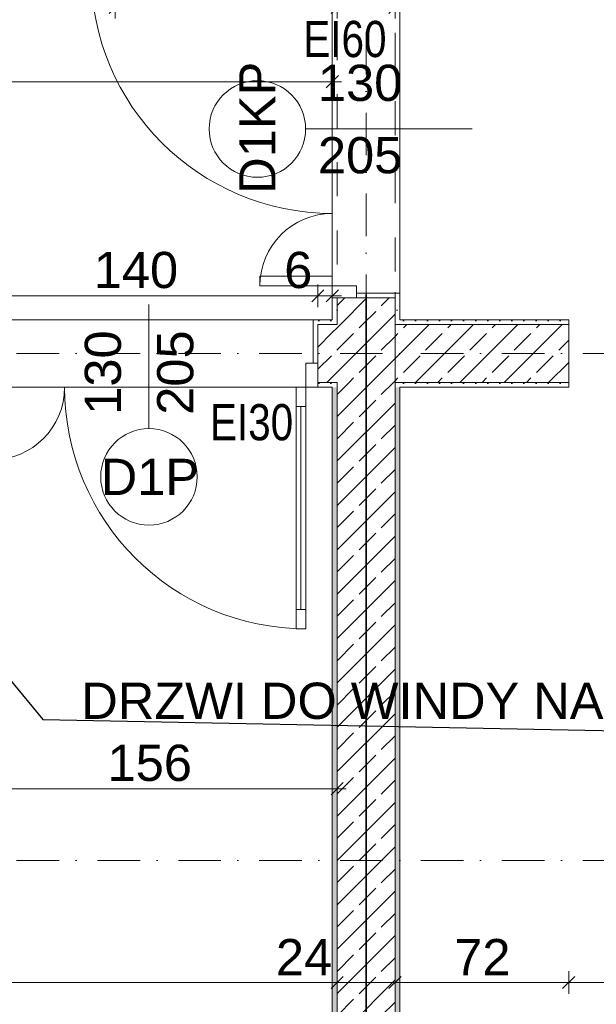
# Model space of a CAD drawing. Header units: millimetres. Extents: x -126271 to -91276, y -179170 to 5194.
# Tile 22 of 34: x -107166 to -104775, y -100562 to -96484. Entities that reach past the tile are written whole.
import ezdxf
from ezdxf.enums import TextEntityAlignment as Align

# ---------------------------------------------------------------- set-up
doc = ezdxf.new("R2010")
doc.units = ezdxf.units.MM
doc.header["$MEASUREMENT"] = 0
doc.linetypes.add('Kropki i Kreski', pattern=[335.138881, 176.388884, -88.194442, 0, -70.555556])
doc.linetypes.add('Przerywana', pattern=[282.222223, 141.111112, -141.111112])
for name, color, linetype, lineweight in [('Nowe_0_Nr_pióra__21', 7, 'Continuous', 20), ('Nowe_Drzwi Archicad_Nr_pióra__3', 7, 'Continuous', 13), ('Nowe_Konstrukcja - Ściany zew_Nr_pióra__21', 7, 'Continuous', 20), ('Nowe_Konstrukcja - Ściany zew_Nr_pióra__3', 7, 'Continuous', 13), ('Nowe_Osie_Nr_pióra__4', 8, 'Continuous', 13), ('Nowe_Tabelka_Nr_pióra__20', 1, 'Continuous', 30), ('Nowe_Wymiarowanie - Ogólne_Nr_pióra__42', 8, 'Continuous', 25), ('Nowe_Znaczniki drzwi Archicada_Nr_pióra__2', 8, 'Continuous', 15), ('Nowe_Znaczniki drzwi Archicada_Nr_pióra__7', 7, 'Continuous', 35)]:
    doc.layers.add(name, color=color, linetype=linetype, lineweight=lineweight)
for name, color, linetype, lineweight, true_color in [('Nowe_0_Nr_pióra__8', 7, 'Continuous', 35, 0xa80f02), ('Nowe_Elementy Modelu - Strefy_Nr_pióra__121', 7, 'Continuous', 0, 0xd5e3e3), ('Nowe_Konstrukcja - Ściany zew_Nr_pióra__23', 7, 'Continuous', 13, 0x858585), ('Nowe_Opisy - Etykiety_Nr_pióra__81', 7, 'Continuous', 13, 0x6a6a6a), ('Nowe_Wymiarowanie - Ogólne_Nr_pióra__81', 7, 'Continuous', 13, 0x6a6a6a), ('Nowe_Znaczniki drzwi Archicada_Nr_pióra__81', 7, 'Continuous', 13, 0x6a6a6a)]:
    doc.layers.add(name, color=color, linetype=linetype, lineweight=lineweight, true_color=true_color)
for name, color, linetype in [('Nowe_Konstrukcja - Ściany zew', 7, 'Continuous'), ('Nowe_Osie', 7, 'Continuous'), ('Nowe_Wymiarowanie - Ogólne', 7, 'Continuous'), ('Nowe_Znaczniki drzwi Archicada', 7, 'Continuous')]:
    doc.layers.add(name, color=color, linetype=linetype)
doc.styles.add('STYL_AUTOMATYCZNY_1', font='arial.ttf')
doc.styles.add('STYL_AUTOMATYCZNY_3', font='arial.ttf', dxfattribs={"width": 0.8})
doc.linetypes.add('REI 120', pattern='A,0,[1,PB-ARCH-001 RZUT PIWNIC_-1.Kondygnacja (1)1.Shx,S=9.126984,R=0,X=0,Y=-0.006213],-1150,0', length=1150)
doc.dimstyles.new('STYL_AUTOMATYCZNY__1', dxfattribs={"dimtxt": 150, "dimasz": 47.5, "dimexe": 0.18, "dimexo": 0.0625, "dimgap": 0, "dimtad": 1, "dimtih": 1, "dimtoh": 1, "dimdec": 0, "dimlfac": 0.1, "dimzin": 0, "dimdsep": 46, "dimtxsty": 'STYL_AUTOMATYCZNY_1', "dimblk": 'ARROWHEAD_6', "dimblk1": 'ARROWHEAD_6', "dimblk2": 'ARROWHEAD_6', "dimcen": 0.09, "dimse1": 1, "dimse2": 1, "dimclrd": 256, "dimclre": 256, "dimclrt": 8, "dimazin": 0, "dimtfac": 1, "dimtdec": 4, "dimtmove": 0, "dimatfit": 3, "dimfxl": 0, "dimtolj": 1, "dimtzin": 0, "dimarcsym": 0})
doc.dimstyles.new('STYL_AUTOMATYCZNY__4', dxfattribs={"dimtxt": 0.18, "dimasz": 182.4, "dimexe": 0.18, "dimexo": 0.0625, "dimgap": 0, "dimtad": 0, "dimtih": 1, "dimtoh": 1, "dimdec": 4, "dimzin": 0, "dimdsep": 46, "dimcen": 0.09, "dimadec": 0, "dimazin": 0, "dimtfac": 1, "dimtdec": 4, "dimtmove": 0, "dimatfit": 3, "dimldrblk": 'ARROWHEAD_5', "dimfxl": 0, "dimtolj": 1, "dimtzin": 0, "dimarcsym": 0})
pattern_1 = [(0, (0, 0), (0, 86.60254), [0, -50]), (0, (25, 43.3), (0, 86.60254), [0, -50])]
pattern_2 = [(45, (0, 0), (-91.92388, 91.92388), []), (45, (-45.96, 45.96), (-91.92388, 91.92388), [97.5, -32.5])]

# ---------------------------------------------------------------- blocks, each defined once
blk = doc.blocks.new('Drzwi podwójne_ asymetryczne 27')
at = {"layer": 'Nowe_Drzwi Archicad_Nr_pióra__3', "color": 7, "linetype": 'Continuous', "lineweight": 13}
for p, q in [((610, 0), (610, 999.9)), ((610, 999.9), (650, 999.9)), ((650, 999.9), (650, 0)), ((-650, 300.1), (-650, 0)), ((-610, 300.1), (-650, 300.1)), ((-610, 0), (-610, 300.1)), ((-650, 0), (-700, 0)), ((-700, 0), (-700, -100)), ((-700, 0), (-700, -20)), ((-700, 0), (-700, -20)), ((-650, -100), (-650, 0)), ((-650, 0), (-610, 0)), ((650, 0), (610, 0)), ((700, 0), (650, 0)), ((650, 0), (650, -100)), ((700, -100), (700, 0)), ((700, 0), (700, -20)), ((700, 0), (700, -20)), ((-700, -20), (-700, -100)), ((-700, -20), (-700, -100)), ((700, -20), (700, -100)), ((700, -20), (700, -100)), ((-700, -100), (-650, -100)), ((-680, -100), (-680, -280)), ((650, -100), (700, -100)), ((680, -100), (680, -280)), ((-700, -280), (-680, -280)), ((700, -280), (680, -280))]:
    blk.add_line(p, q, dxfattribs=at)
for centre, radius, start, end in [((650, 0), 999.9, 90, 180), ((-650, 0), 300.1, 0, 90)]:
    blk.add_arc(centre, radius, start, end, dxfattribs=at)
blk = doc.blocks.new('Znacznik D 27_6')
at = {"layer": 'Nowe_Znaczniki drzwi Archicada_Nr_pióra__2', "color": 8, "linetype": 'Continuous', "lineweight": 15, "flags": 128}
blk.add_lwpolyline([(-200, -590.7, 1), (200, -590.7, 1)], format="xyb", close=True, dxfattribs=at)
at = {"layer": 'Nowe_Znaczniki drzwi Archicada_Nr_pióra__81', "color": 251, "linetype": 'Continuous', "lineweight": 13, "true_color": 0x6a6a6a}
blk.add_line((0, -390.7), (0, 300), dxfattribs=at)
at = {"layer": 'Nowe_Znaczniki drzwi Archicada_Nr_pióra__7', "color": 7, "lineweight": 35, "char_height": 150, "attachment_point": 7, "style": 'STYL_AUTOMATYCZNY_1'}
for s, insert, rotation in [('\\A1;{\\pql;\\pt0;\\fArial|b0|i0|c238|p0;\\W1.000000;130\\fArial|b0|i0|c238|p0;\\W1.000000;\\A1{\\H.66x;\\S^  ;}\\fArial|b0|i0|c238|p0;\\W1.000000;\\fArial|b0|i0|c238|p0;\\W1.000000;}', (-72.4, -339.5), 90), ('\\A1;{\\pql;\\pt0;\\fArial|b0|i0|c238|p0;\\W1.000000;205\\fArial|b0|i0|c238|p0;\\W1.000000;\\A1{\\H.66x;\\S^  ;}\\fArial|b0|i0|c238|p0;\\W1.000000;\\fArial|b0|i0|c238|p0;\\W1.000000;}', (227.5, -339.5), 90), ('\\A1;{\\pql;\\pt0;\\fArial|b0|i0|c238|p0;\\W1.000000;D1KP\\fArial|b0|i0|c238|p0;\\W1.000000;\\fArial|b0|i0|c238|p0;\\W1.000000;\\fArial|b0|i0|c238|p0;\\W1.000000;}', (268.7, -515.7), 180)]:
    blk.add_mtext(s, dxfattribs=dict(at, insert=insert, rotation=rotation))
blk = doc.blocks.new('Ściana_9_1', base_point=(-105729.5, -96011.1))
at = {"layer": 'Nowe_Konstrukcja - Ściany zew_Nr_pióra__23', "linetype": 'Continuous', "lineweight": 13, "true_color": 0x858585}
h = blk.add_hatch(dxfattribs=at)
h.set_pattern_fill('Tynk_0001', color=252, style=0, pattern_type=2)
h.set_pattern_definition(pattern_1)
h.paths.add_polyline_path([(-105869.5, -97726.6), (-105849.5, -97726.6), (-105849.5, -97636.6), (-105869.5, -97636.6)])
h = blk.add_hatch(dxfattribs=at)
h.set_pattern_fill('Beton_zbrojony_0001', color=252, style=0, pattern_type=2)
h.set_pattern_definition(pattern_2)
h.paths.add_polyline_path([(-105849.5, -97746.6), (-105609.5, -97746.6), (-105609.5, -97636.6), (-105769.5, -97636.6), (-105849.5, -97636.6)])
h = blk.add_hatch(dxfattribs=at)
h.set_pattern_fill('Tynk_0001', color=252, style=0, pattern_type=2)
h.set_pattern_definition(pattern_1)
h.paths.add_polyline_path([(-105589.5, -97636.6), (-105589.5, -97616.6), (-105769.5, -97616.6), (-105769.5, -97636.6), (-105609.5, -97636.6)])
h = blk.add_hatch(dxfattribs=at)
h.set_pattern_fill('Tynk_0001', color=252, style=0, pattern_type=2)
h.set_pattern_definition(pattern_1)
h.paths.add_polyline_path([(-105609.5, -97726.6), (-105589.5, -97726.6), (-105589.5, -97636.6), (-105609.5, -97636.6)])
h = blk.add_hatch(dxfattribs=at)
h.set_pattern_fill('Tynk_0001', color=252, style=0, pattern_type=2)
h.set_pattern_definition(pattern_1)
h.paths.add_polyline_path([(-105849.5, -97746.6), (-105849.5, -97726.6), (-105869.5, -97726.6), (-105869.5, -97746.6)])
h = blk.add_hatch(dxfattribs=at)
h.set_pattern_fill('Beton_zbrojony_0001', color=252, style=0, pattern_type=2)
h.set_pattern_definition(pattern_2)
h.paths.add_polyline_path([(-105609.5, -97986.6), (-105609.5, -97746.6), (-105849.5, -97746.6), (-105849.5, -97986.6)])
h = blk.add_hatch(dxfattribs=at)
h.set_pattern_fill('Tynk_0001', color=252, style=0, pattern_type=2)
h.set_pattern_definition(pattern_1)
h.paths.add_polyline_path([(-105589.5, -97746.6), (-105589.5, -97726.6), (-105609.5, -97726.6), (-105609.5, -97746.6)])
h = blk.add_hatch(dxfattribs=at)
h.set_pattern_fill('Tynk_0001', color=252, style=0, pattern_type=2)
h.set_pattern_definition(pattern_1)
h.paths.add_polyline_path([(-105849.5, -98006.6), (-105849.5, -97986.6), (-105869.5, -97986.6), (-105869.5, -98006.6)])
h = blk.add_hatch(dxfattribs=at)
h.set_pattern_fill('Tynk_0001', color=252, style=0, pattern_type=2)
h.set_pattern_definition(pattern_1)
h.paths.add_polyline_path([(-105869.5, -98006.6), (-105869.5, -102826.6), (-105849.5, -102826.6), (-105849.5, -98006.6)])
h = blk.add_hatch(dxfattribs=at)
h.set_pattern_fill('Beton_zbrojony_0001', color=252, style=0, pattern_type=2)
h.set_pattern_definition(pattern_2)
h.paths.add_polyline_path([(-105849.5, -97986.6), (-105849.5, -102826.6), (-105609.5, -102826.6), (-105609.5, -97986.6)])
h = blk.add_hatch(dxfattribs=at)
h.set_pattern_fill('Tynk_0001', color=252, style=0, pattern_type=2)
h.set_pattern_definition(pattern_1)
h.paths.add_polyline_path([(-105589.5, -98006.6), (-105589.5, -97986.6), (-105609.5, -97986.6), (-105609.5, -98006.6)])
h = blk.add_hatch(dxfattribs=at)
h.set_pattern_fill('Tynk_0001', color=252, style=0, pattern_type=2)
h.set_pattern_definition(pattern_1)
h.paths.add_polyline_path([(-105609.5, -98006.6), (-105609.5, -102826.6), (-105589.5, -102826.6), (-105589.5, -98006.6)])
at = {"layer": 'Nowe_Konstrukcja - Ściany zew_Nr_pióra__21', "color": 7, "linetype": 'Continuous', "lineweight": 20}
for p, q in [((-105869.5, -97636.6), (-105849.5, -97636.6)), ((-105849.5, -97636.6), (-105769.5, -97636.6)), ((-105769.5, -97616.6), (-105589.5, -97616.6)), ((-105769.5, -97636.6), (-105769.5, -97616.6)), ((-105589.5, -97636.6), (-105589.5, -97616.6))]:
    blk.add_line(p, q, dxfattribs=at)
at = {"layer": 'Nowe_Konstrukcja - Ściany zew_Nr_pióra__21', "color": 7, "linetype": 'Continuous', "lineweight": 20, "flags": 128}
for points in [[(-105869.5, -97636.6), (-105869.5, -97726.6)], [(-105589.5, -97726.6), (-105589.5, -97636.6)], [(-105869.5, -98006.6), (-105869.5, -102826.6)], [(-105589.5, -102826.6), (-105589.5, -98006.6)]]:
    blk.add_lwpolyline(points, dxfattribs=at)
at = {"layer": 'Nowe_Konstrukcja - Ściany zew_Nr_pióra__3', "color": 7, "linetype": 'Continuous', "lineweight": 13}
for p, q in [((-105849.5, -97636.6), (-105849.5, -97746.6)), ((-105609.5, -97636.6), (-105769.5, -97636.6)), ((-105609.5, -97746.6), (-105609.5, -97636.6)), ((-105849.5, -97746.6), (-105869.5, -97746.6)), ((-105589.5, -97746.6), (-105609.5, -97746.6)), ((-105609.5, -97986.6), (-105609.5, -97746.6)), ((-105869.5, -97986.6), (-105849.5, -97986.6)), ((-105849.5, -97986.6), (-105849.5, -102826.6)), ((-105609.5, -97986.6), (-105589.5, -97986.6)), ((-105609.5, -102826.6), (-105609.5, -97986.6))]:
    blk.add_line(p, q, dxfattribs=at)
at = {"layer": 'Nowe_Drzwi Archicad_Nr_pióra__3', "color": 7, "linetype": 'Continuous', "lineweight": 13, "zscale": 1000, "rotation": 90}
blk.add_blockref('Drzwi podwójne_ asymetryczne 27', (-105869.5, -96936.6), dxfattribs=at)
at = {"layer": 'Nowe_Znaczniki drzwi Archicada', "color": 251, "lineweight": 13, "true_color": 0x6a6a6a, "rotation": 270}
blk.add_blockref('Znacznik D 27_6', (-105589.5, -96936.6), dxfattribs=at)
blk = doc.blocks.new('Drzwi podwójne_ asymetryczne 27_2')
at = {"layer": 'Nowe_Drzwi Archicad_Nr_pióra__3', "color": 7, "linetype": 'Continuous', "lineweight": 13}
for p, q in [((610, 919.9), (610, 999.9)), ((610, 999.9), (650, 999.9)), ((650, 999.9), (650, 919.9)), ((650, 919.9), (610, 919.9)), ((630, 919.9), (630, 80)), ((-650, 300.1), (-650, 200.1)), ((-610, 300.1), (-650, 300.1)), ((-610, 200.1), (-610, 300.1)), ((-650, 200.1), (-610, 200.1)), ((-630, 200.1), (-630, 100)), ((-610, 100), (-650, 100)), ((-650, 100), (-650, 0)), ((-610, 0), (-610, 100)), ((610, 0), (610, 80)), ((610, 80), (650, 80)), ((650, 80), (650, 0)), ((-650, 0), (-700, 0)), ((-700, 0), (-700, -100)), ((-700, 0), (-700, -20)), ((-700, 0), (-700, -20)), ((-650, -100), (-650, 0)), ((-650, 0), (-610, 0)), ((650, 0), (610, 0)), ((700, 0), (650, 0)), ((650, 0), (650, -100)), ((700, -100), (700, 0)), ((700, 0), (700, -20)), ((700, 0), (700, -20)), ((-700, -20), (-700, -100)), ((-700, -20), (-700, -100)), ((700, -20), (700, -100)), ((700, -20), (700, -100)), ((-700, -100), (-650, -100)), ((-680, -100), (-680, -280)), ((650, -100), (700, -100)), ((680, -100), (680, -280)), ((-700, -280), (-680, -280)), ((700, -280), (680, -280))]:
    blk.add_line(p, q, dxfattribs=at)
at = {"layer": 'Nowe_Drzwi Archicad_Nr_pióra__3', "color": 7, "linetype": 'Continuous', "lineweight": 13, "flags": 128}
for points in [[(630, 919.9), (630, 80), (610, 80), (610, 919.9)], [(650, 919.9), (650, 80), (630, 80), (630, 919.9)], [(-650, 200.1), (-650, 100), (-630, 100), (-630, 200.1)], [(-630, 200.1), (-630, 100), (-610, 100), (-610, 200.1)]]:
    blk.add_lwpolyline(points, close=True, dxfattribs=at)
at = {"layer": 'Nowe_Drzwi Archicad_Nr_pióra__3', "color": 7, "linetype": 'Continuous', "lineweight": 13}
for centre, radius, start, end in [((650, 0), 999.9, 90, 180), ((-650, 0), 300.1, 0, 90)]:
    blk.add_arc(centre, radius, start, end, dxfattribs=at)
blk = doc.blocks.new('Znacznik D 27_8')
at = {"layer": 'Nowe_Znaczniki drzwi Archicada_Nr_pióra__2', "color": 8, "linetype": 'Continuous', "lineweight": 15, "flags": 128}
blk.add_lwpolyline([(200, 371.1, 1), (-200, 371.1, 1)], format="xyb", close=True, dxfattribs=at)
at = {"layer": 'Nowe_Znaczniki drzwi Archicada_Nr_pióra__81', "color": 251, "linetype": 'Continuous', "lineweight": 13, "true_color": 0x6a6a6a}
blk.add_line((0, 171.1), (0, -343.6), dxfattribs=at)
at = {"layer": 'Nowe_Znaczniki drzwi Archicada_Nr_pióra__7', "color": 7, "lineweight": 35, "char_height": 150, "attachment_point": 7, "style": 'STYL_AUTOMATYCZNY_1'}
for s, insert, rotation in [('\\A1;{\\pql;\\pt0;\\fArial|b0|i0|c238|p0;\\W1.000000;D1P\\fArial|b0|i0|c238|p0;\\W1.000000;\\fArial|b0|i0|c238|p0;\\W1.000000;\\fArial|b0|i0|c238|p0;\\W1.000000;}', (200.1, 446.1), 180), ('\\A1;{\\pql;\\pt0;\\fArial|b0|i0|c238|p0;\\W1.000000;205\\fArial|b0|i0|c238|p0;\\W1.000000;\\A1{\\H.66x;\\S^  ;}\\fArial|b0|i0|c238|p0;\\W1.000000;\\fArial|b0|i0|c238|p0;\\W1.000000;}', (-227.5, 113.9), 270), ('\\A1;{\\pql;\\pt0;\\fArial|b0|i0|c238|p0;\\W1.000000;130\\fArial|b0|i0|c238|p0;\\W1.000000;\\A1{\\H.66x;\\S^  ;}\\fArial|b0|i0|c238|p0;\\W1.000000;\\fArial|b0|i0|c238|p0;\\W1.000000;}', (72.4, 113.9), 270)]:
    blk.add_mtext(s, dxfattribs=dict(at, insert=insert, rotation=rotation))
blk = doc.blocks.new('Ściana_22_1', base_point=(-105729.5, -97726.6))
at = {"layer": 'Nowe_Konstrukcja - Ściany zew_Nr_pióra__23', "linetype": 'Continuous', "lineweight": 13, "true_color": 0x858585}
h = blk.add_hatch(dxfattribs=at)
h.set_pattern_fill('Tynk_0001', color=252, style=0, pattern_type=2)
h.set_pattern_definition(pattern_1)
h.paths.add_polyline_path([(-105929.5, -97726.6), (-105949.5, -97726.6), (-105949.5, -97906.6), (-105929.5, -97906.6), (-105929.5, -97746.6)])
h = blk.add_hatch(dxfattribs=at)
h.set_pattern_fill('Tynk_0001', color=252, style=0, pattern_type=2)
h.set_pattern_definition(pattern_1)
h.paths.add_polyline_path([(-105869.5, -97726.6), (-105929.5, -97726.6), (-105929.5, -97746.6), (-105869.5, -97746.6)])
h = blk.add_hatch(dxfattribs=at)
h.set_pattern_fill('Beton_zbrojony_0001', color=252, style=0, pattern_type=2)
h.set_pattern_definition(pattern_2)
h.paths.add_polyline_path([(-105869.5, -97746.6), (-105929.5, -97746.6), (-105929.5, -97906.6), (-105929.5, -97986.6), (-105869.5, -97986.6)])
h = blk.add_hatch(dxfattribs=at)
h.set_pattern_fill('Beton_zbrojony_0001', color=252, style=0, pattern_type=2)
h.set_pattern_definition(pattern_2)
h.paths.add_polyline_path([(-105849.5, -97986.6), (-105849.5, -97746.6), (-105869.5, -97746.6), (-105869.5, -97986.6)])
h = blk.add_hatch(dxfattribs=at)
h.set_pattern_fill('Tynk_0001', color=252, style=0, pattern_type=2)
h.set_pattern_definition(pattern_1)
h.paths.add_polyline_path([(-105869.5, -97986.6), (-105929.5, -97986.6), (-105929.5, -98006.6), (-105869.5, -98006.6)])
at = {"layer": 'Nowe_Konstrukcja - Ściany zew_Nr_pióra__21', "color": 7, "linetype": 'Continuous', "lineweight": 20}
for p, q in [((-105949.5, -97906.6), (-105949.5, -97726.6)), ((-105929.5, -97726.6), (-105949.5, -97726.6)), ((-105929.5, -97906.6), (-105949.5, -97906.6)), ((-105929.5, -97986.6), (-105929.5, -97906.6)), ((-105929.5, -98006.6), (-105929.5, -97986.6))]:
    blk.add_line(p, q, dxfattribs=at)
at = {"layer": 'Nowe_Konstrukcja - Ściany zew_Nr_pióra__21', "color": 7, "linetype": 'Continuous', "lineweight": 20, "flags": 128}
for points in [[(-105869.5, -97726.6), (-105929.5, -97726.6)], [(-105929.5, -98006.6), (-105869.5, -98006.6)]]:
    blk.add_lwpolyline(points, dxfattribs=at)
at = {"layer": 'Nowe_Konstrukcja - Ściany zew_Nr_pióra__3', "color": 7, "linetype": 'Continuous', "lineweight": 13}
for p, q in [((-105869.5, -97746.6), (-105929.5, -97746.6)), ((-105929.5, -97746.6), (-105929.5, -97906.6)), ((-105849.5, -97746.6), (-105869.5, -97746.6)), ((-105929.5, -97986.6), (-105869.5, -97986.6)), ((-105869.5, -97986.6), (-105849.5, -97986.6))]:
    blk.add_line(p, q, dxfattribs=at)
at = {"layer": 'Nowe_Drzwi Archicad_Nr_pióra__3', "color": 7, "linetype": 'Continuous', "lineweight": 13, "xscale": -1, "zscale": 1000, "rotation": 180}
blk.add_blockref('Drzwi podwójne_ asymetryczne 27_2', (-106629.5, -98006.6), dxfattribs=at)
at = {"layer": 'Nowe_Znaczniki drzwi Archicada', "color": 251, "lineweight": 13, "true_color": 0x6a6a6a, "rotation": 180}
blk.add_blockref('Znacznik D 27_8', (-106629.5, -98006.6), dxfattribs=at)
blk = doc.blocks.new('Ściana_23_1', base_point=(-104889.5, -97726.6))
at = {"layer": 'Nowe_Konstrukcja - Ściany zew_Nr_pióra__23', "linetype": 'Continuous', "lineweight": 13, "true_color": 0x858585}
h = blk.add_hatch(dxfattribs=at)
h.set_pattern_fill('Beton_zbrojony_0001', color=252, style=0, pattern_type=2)
h.set_pattern_definition(pattern_2)
h.paths.add_polyline_path([(-105589.5, -97986.6), (-105589.5, -97746.6), (-105609.5, -97746.6), (-105609.5, -97986.6)])
h = blk.add_hatch(dxfattribs=at)
h.set_pattern_fill('Tynk_0001', color=252, style=0, pattern_type=2)
h.set_pattern_definition(pattern_1)
h.paths.add_polyline_path([(-104889.5, -97726.6), (-105589.5, -97726.6), (-105589.5, -97746.6), (-104889.5, -97746.6)])
h = blk.add_hatch(dxfattribs=at)
h.set_pattern_fill('Beton_zbrojony_0001', color=252, style=0, pattern_type=2)
h.set_pattern_definition(pattern_2)
h.paths.add_polyline_path([(-104889.5, -97746.6), (-105589.5, -97746.6), (-105589.5, -97986.6), (-104889.5, -97986.6)])
h = blk.add_hatch(dxfattribs=at)
h.set_pattern_fill('Tynk_0001', color=252, style=0, pattern_type=2)
h.set_pattern_definition(pattern_1)
h.paths.add_polyline_path([(-105589.5, -98006.6), (-104889.5, -98006.6), (-104889.5, -97986.6), (-105589.5, -97986.6)])
at = {"layer": 'Nowe_Konstrukcja - Ściany zew_Nr_pióra__21', "color": 7, "linetype": 'Continuous', "lineweight": 20, "flags": 128}
for points in [[(-104889.5, -97726.6), (-105589.5, -97726.6)], [(-104889.5, -97726.6), (-104889.5, -97746.6)], [(-104889.5, -97746.6), (-104889.5, -97986.6)], [(-105589.5, -98006.6), (-104889.5, -98006.6)], [(-104889.5, -97986.6), (-104889.5, -98006.6)]]:
    blk.add_lwpolyline(points, dxfattribs=at)
at = {"layer": 'Nowe_Konstrukcja - Ściany zew_Nr_pióra__3', "color": 7, "linetype": 'Continuous', "lineweight": 13}
for p, q in [((-105589.5, -97746.6), (-105609.5, -97746.6)), ((-104889.5, -97746.6), (-105589.5, -97746.6)), ((-105609.5, -97986.6), (-105589.5, -97986.6)), ((-105589.5, -97986.6), (-104889.5, -97986.6))]:
    blk.add_line(p, q, dxfattribs=at)
blk = doc.blocks.new('Standardowy znacznik osi_2')
at = {"layer": 'Nowe_Osie_Nr_pióra__4', "color": 8, "linetype": 'Kropki i Kreski', "lineweight": 13}
blk.add_line((1000, 0), (16473, 0), dxfattribs=at)
at = {"layer": 'Nowe_Osie_Nr_pióra__4', "color": 8, "lineweight": 13, "style": 'STYL_AUTOMATYCZNY_1'}
for tag, p in [('AC_MarkerText_1_0', (-67.9, -57.1)), ('AC_MarkerText_1_1', (17905.2, -57.1))]:
    blk.add_attdef(tag, text='', height=250, rotation=270, dxfattribs=at).set_placement(p, align=Align.TOP_CENTER)
blk = doc.blocks.new('Standardowy znacznik osi_5')
at = {"layer": 'Nowe_Osie_Nr_pióra__4', "color": 8, "linetype": 'Kropki i Kreski', "lineweight": 13}
blk.add_line((1000, 0), (32849.3, 0), dxfattribs=at)
at = {"layer": 'Nowe_Osie_Nr_pióra__4', "color": 8, "lineweight": 13, "style": 'STYL_AUTOMATYCZNY_1'}
for tag, p in [('AC_MarkerText_1_0', (-250, -239.3)), ('AC_MarkerText_1_1', (34099.3, -239.3))]:
    blk.add_attdef(tag, text='', height=250, rotation=180, dxfattribs=at).set_placement(p, align=Align.TOP_CENTER)
blk = doc.blocks.new('*D109')
at = {"layer": 'Nowe_Wymiarowanie - Ogólne_Nr_pióra__81', "color": 251, "linetype": 'Continuous', "lineweight": 13, "true_color": 0x6a6a6a}
for p, q in [((-105634.5, -92425.5), (-105584.5, -92375.5)), ((-105609.5, -92353.7), (-105609.5, -92447.4)), ((-95974.5, -92425.5), (-95924.5, -92375.5)), ((-95949.5, -92353.7), (-95949.5, -92447.4)), ((-95949.5, -92400.5), (-105609.5, -92400.5))]:
    blk.add_line(p, q, dxfattribs=at)
at = {"layer": 'Nowe_Wymiarowanie - Ogólne_Nr_pióra__42', "color": 8, "lineweight": 25, "char_height": 150, "attachment_point": 7, "style": 'STYL_AUTOMATYCZNY_1'}
for s, insert in [('\\A1;{\\pql;\\fArial|b0|i0|c238|p0;\\W1.000000;24}', (-105584.5, -92370.5)), ('\\A1;{\\pql;\\fArial|b0|i0|c238|p0;\\W1.000000;966}', (-100836.7, -92370.5))]:
    blk.add_mtext(s, dxfattribs=dict(at, insert=insert))
blk = doc.blocks.new('ARROWHEAD_6')
at = {"color": 0, "linetype": 'Continuous', "lineweight": 0}
for p, q in [((0, 0), (-1, 0)), ((-0.5, -0.5), (0.5, 0.5))]:
    blk.add_line(p, q, dxfattribs=at)
blk = doc.blocks.new('*D130')
at = {"layer": 'Nowe_Wymiarowanie - Ogólne_Nr_pióra__81', "color": 251, "linetype": 'Continuous', "lineweight": 13, "true_color": 0x6a6a6a}
for p, q in [((-107329.5, -97674.6), (-107329.5, -97580.8)), ((-105929.5, -97674.6), (-105929.5, -97580.8)), ((-107304.5, -97602.7), (-107354.5, -97652.7)), ((-107329.5, -97627.7), (-105929.5, -97627.7)), ((-105904.5, -97602.7), (-105954.5, -97652.7))]:
    blk.add_line(p, q, dxfattribs=at)
at = {"layer": 'Nowe_Wymiarowanie - Ogólne_Nr_pióra__42', "color": 8, "lineweight": 25, "char_height": 150, "attachment_point": 7, "style": 'STYL_AUTOMATYCZNY_1'}
for s, insert in [('\\A1;{\\pql;\\fArial|b0|i0|c238|p0;\\W1.000000;140}', (-106858.3, -97597.7)), ('\\A1;{\\pql;\\fArial|b0|i0|c238|p0;\\W1.000000;6}', (-106068.9, -97597.7))]:
    blk.add_mtext(s, dxfattribs=dict(at, insert=insert))
blk = doc.blocks.new('*D131')
at = {"layer": 'Nowe_Wymiarowanie - Ogólne_Nr_pióra__81', "color": 251, "linetype": 'Continuous', "lineweight": 13, "true_color": 0x6a6a6a}
for p, q in [((-105929.5, -97674.6), (-105929.5, -97580.8)), ((-105869.5, -97674.6), (-105869.5, -97580.8)), ((-105904.5, -97602.7), (-105954.5, -97652.7)), ((-105929.5, -97627.7), (-105869.5, -97627.7)), ((-105894.5, -97652.7), (-105844.5, -97602.7)), ((-105869.5, -97627.7), (-105832, -97627.7))]:
    blk.add_line(p, q, dxfattribs=at)
blk = doc.blocks.new('*D132')
at = {"layer": 'Nowe_Wymiarowanie - Ogólne_Nr_pióra__81', "color": 251, "linetype": 'Continuous', "lineweight": 13, "true_color": 0x6a6a6a}
for p, q in [((-118829.7, -96787.6), (-118829.7, -96693.9)), ((-105869.5, -96787.6), (-105869.5, -96693.9)), ((-118867.2, -96740.7), (-118829.7, -96740.7)), ((-118804.7, -96715.7), (-118854.7, -96765.7)), ((-118829.7, -96740.7), (-105869.5, -96740.7)), ((-105894.5, -96765.7), (-105844.5, -96715.7)), ((-105869.5, -96740.7), (-105832, -96740.7))]:
    blk.add_line(p, q, dxfattribs=at)
at = {"layer": 'Nowe_Wymiarowanie - Ogólne_Nr_pióra__42', "color": 8, "lineweight": 25, "insert": (-112607, -96710.7), "char_height": 150, "attachment_point": 7, "style": 'STYL_AUTOMATYCZNY_1'}
blk.add_mtext('\\A1;{\\pql;\\fArial|b0|i0|c238|p0;\\W1.000000;1\xa0296}', dxfattribs=at)
blk = doc.blocks.new('*D140')
at = {"layer": 'Nowe_Wymiarowanie - Ogólne_Nr_pióra__81', "color": 251, "linetype": 'Continuous', "lineweight": 13, "true_color": 0x6a6a6a}
for p, q in [((-111884.5, -100447), (-111934.5, -100497)), ((-111909.5, -100518.9), (-111909.5, -100425.1)), ((-105824.5, -100447), (-105874.5, -100497)), ((-105849.5, -100518.9), (-105849.5, -100425.1)), ((-111909.5, -100472), (-105849.5, -100472))]:
    blk.add_line(p, q, dxfattribs=at)
at = {"layer": 'Nowe_Wymiarowanie - Ogólne_Nr_pióra__42', "color": 8, "lineweight": 25, "char_height": 150, "attachment_point": 7, "style": 'STYL_AUTOMATYCZNY_1'}
for s, insert in [('\\A1;{\\pql;\\fArial|b0|i0|c238|p0;\\W1.000000;606}', (-109165.5, -100442)), ('\\A1;{\\pql;\\fArial|b0|i0|c238|p0;\\W1.000000;24}', (-106103.3, -100442))]:
    blk.add_mtext(s, dxfattribs=dict(at, insert=insert))
blk = doc.blocks.new('*D141')
at = {"layer": 'Nowe_Wymiarowanie - Ogólne_Nr_pióra__81', "color": 251, "linetype": 'Continuous', "lineweight": 13, "true_color": 0x6a6a6a}
for p, q in [((-105824.5, -100447), (-105874.5, -100497)), ((-105849.5, -100518.9), (-105849.5, -100425.1)), ((-105584.5, -100447), (-105634.5, -100497)), ((-105609.5, -100518.9), (-105609.5, -100425.1)), ((-105849.5, -100472), (-105609.5, -100472))]:
    blk.add_line(p, q, dxfattribs=at)
blk = doc.blocks.new('*D142')
at = {"layer": 'Nowe_Wymiarowanie - Ogólne_Nr_pióra__81', "color": 251, "linetype": 'Continuous', "lineweight": 13, "true_color": 0x6a6a6a}
for p, q in [((-105584.5, -100447), (-105634.5, -100497)), ((-105609.5, -100518.9), (-105609.5, -100425.1)), ((-104864.5, -100447), (-104914.5, -100497)), ((-104889.5, -100518.9), (-104889.5, -100425.1)), ((-105609.5, -100472), (-104889.5, -100472))]:
    blk.add_line(p, q, dxfattribs=at)
at = {"layer": 'Nowe_Wymiarowanie - Ogólne_Nr_pióra__42', "color": 8, "lineweight": 25, "insert": (-105363.9, -100442), "char_height": 150, "attachment_point": 7, "style": 'STYL_AUTOMATYCZNY_1'}
blk.add_mtext('\\A1;{\\pql;\\fArial|b0|i0|c238|p0;\\W1.000000;72}', dxfattribs=at)
blk = doc.blocks.new('*D143')
at = {"layer": 'Nowe_Wymiarowanie - Ogólne_Nr_pióra__81', "color": 251, "linetype": 'Continuous', "lineweight": 13, "true_color": 0x6a6a6a}
for p, q in [((-104864.5, -100447), (-104914.5, -100497)), ((-104889.5, -100518.9), (-104889.5, -100425.1)), ((-103364.5, -100447), (-103414.5, -100497)), ((-103389.5, -100518.9), (-103389.5, -100425.1)), ((-104889.5, -100472), (-103389.5, -100472))]:
    blk.add_line(p, q, dxfattribs=at)
at = {"layer": 'Nowe_Wymiarowanie - Ogólne_Nr_pióra__42', "color": 8, "lineweight": 25, "insert": (-104311.1, -100442), "char_height": 150, "attachment_point": 7, "style": 'STYL_AUTOMATYCZNY_1'}
blk.add_mtext('\\A1;{\\pql;\\fArial|b0|i0|c238|p0;\\W1.000000;150}', dxfattribs=at)
blk = doc.blocks.new('*D167')
at = {"layer": 'Nowe_Wymiarowanie - Ogólne_Nr_pióra__81', "color": 251, "linetype": 'Continuous', "lineweight": 13, "true_color": 0x6a6a6a}
for p, q in [((-107409.5, -99716.2), (-107409.5, -99622.5)), ((-105849.5, -99716.2), (-105849.5, -99622.5)), ((-107384.5, -99644.3), (-107434.5, -99694.3)), ((-107409.5, -99669.3), (-105849.5, -99669.3)), ((-105874.5, -99694.3), (-105824.5, -99644.3)), ((-105849.5, -99669.3), (-105812, -99669.3))]:
    blk.add_line(p, q, dxfattribs=at)
at = {"layer": 'Nowe_Wymiarowanie - Ogólne_Nr_pióra__42', "color": 8, "lineweight": 25, "insert": (-106801.1, -99639.3), "char_height": 150, "attachment_point": 7, "style": 'STYL_AUTOMATYCZNY_1'}
blk.add_mtext('\\A1;{\\pql;\\fArial|b0|i0|c238|p0;\\W1.000000;156}', dxfattribs=at)
blk = doc.blocks.new('*D177')
at = {"layer": 'Nowe_Wymiarowanie - Ogólne_Nr_pióra__81', "color": 251, "linetype": 'Continuous', "lineweight": 13, "true_color": 0x6a6a6a}
for p, q in [((-106744.5, -96407.7), (-106794.5, -96457.7)), ((-106769.5, -96479.6), (-106769.5, -96385.8)), ((-105824.5, -96407.7), (-105874.5, -96457.7)), ((-105849.5, -96479.6), (-105849.5, -96385.8)), ((-106769.5, -96432.7), (-105849.5, -96432.7))]:
    blk.add_line(p, q, dxfattribs=at)
at = {"layer": 'Nowe_Wymiarowanie - Ogólne_Nr_pióra__42', "color": 8, "lineweight": 25, "char_height": 150, "attachment_point": 7, "style": 'STYL_AUTOMATYCZNY_1'}
for s, insert in [('\\A1;{\\pql;\\fArial|b0|i0|c238|p0;\\W1.000000;92}', (-106538.3, -96402.7)), ('\\A1;{\\pql;\\fArial|b0|i0|c238|p0;\\W1.000000;24}', (-106103.3, -96402.7))]:
    blk.add_mtext(s, dxfattribs=dict(at, insert=insert))
blk = doc.blocks.new('*D178')
at = {"layer": 'Nowe_Wymiarowanie - Ogólne_Nr_pióra__81', "color": 251, "linetype": 'Continuous', "lineweight": 13, "true_color": 0x6a6a6a}
for p, q in [((-105824.5, -96407.7), (-105874.5, -96457.7)), ((-105849.5, -96479.6), (-105849.5, -96385.8)), ((-105634.5, -96457.7), (-105584.5, -96407.7)), ((-105609.5, -96479.6), (-105609.5, -96385.8)), ((-105849.5, -96432.7), (-105609.5, -96432.7)), ((-105609.5, -96432.7), (-105572, -96432.7))]:
    blk.add_line(p, q, dxfattribs=at)
blk = doc.blocks.new('ARROWHEAD_5')
at = {"linetype": 'Continuous', "lineweight": 0}
blk.add_hatch(color=0, dxfattribs=at).paths.add_polyline_path([(-1, 0.2679), (0, 0), (-1, -0.2679)])
at = {"color": 0, "linetype": 'Continuous', "lineweight": 0}
blk.add_line((0, 0), (-1, 0), dxfattribs=at)

msp = doc.modelspace()

# ---------------------------------------------------------------- linework, layer by layer
at = {"layer": 'Nowe_0_Nr_pióra__21', "color": 7, "linetype": 'Przerywana', "lineweight": 20}
for points in [[(-105849.5, -96227.7), (-105849.4, -97656.6)], [(-105609.4, -96256.6), (-105609.4, -97612.9), (-105609.4, -97636.6)]]:
    msp.add_lwpolyline(points, dxfattribs=at)
at = {"layer": 'Nowe_0_Nr_pióra__8', "color": 14, "linetype": 'REI 120', "lineweight": 35, "true_color": 0xa80f02}
msp.add_lwpolyline([(-105729.5, -97622.9), (-105729.5, -102966.6)], dxfattribs=at)
at = {"layer": 'Nowe_Elementy Modelu - Strefy_Nr_pióra__121', "color": 254, "linetype": 'Continuous', "lineweight": 0, "true_color": 0xd5e3e3, "flags": 128}
for points in [[(-105589.5, -96011.1), (-105589.5, -97726.6), (-104889.5, -97726.6), (-104889.5, -98006.6), (-105589.5, -98006.6), (-105589.5, -102826.6), (-104669.5, -102826.6), (-97449.5, -102826.6), (-97449.5, -101436.7), (-95969.5, -101436.7), (-95969.5, -98006.6), (-96669.5, -98006.6), (-96669.5, -97726.6), (-95969.5, -97726.6), (-95969.5, -92006.6), (-105589.5, -92006.6)], [(-111769.3, -97726.6), (-105869.5, -97726.6), (-105869.5, -96146.6), (-118829.7, -96146.6), (-118829.7, -97726.6)], [(-105869.5, -102826.6), (-105869.5, -98006.6), (-107389.5, -98006.6), (-107389.5, -100106.6), (-111889.5, -100106.6), (-111889.5, -102826.6)]]:
    msp.add_lwpolyline(points, close=True, dxfattribs=at)

# ---------------------------------------------------------------- block references
at = {"layer": 'Nowe_Konstrukcja - Ściany zew', "color": 7, "lineweight": 20}
for name, p in [('Ściana_9_1', (-105729.5, -96011.1)), ('Ściana_22_1', (-105729.5, -97726.6)), ('Ściana_23_1', (-104889.5, -97726.6))]:
    msp.add_blockref(name, p, dxfattribs=at)
at = {"layer": 'Nowe_Osie', "color": 8, "linetype": 'Continuous', "lineweight": 15, "zscale": 1000}
for name, p, rotation in [('Standardowy znacznik osi_2', (-105729.5, -106426.6), 90), ('Standardowy znacznik osi_5', (-91921.8, -97866.6), 180), ('Standardowy znacznik osi_5', (-91921.8, -99966.6), 180)]:
    msp.add_blockref(name, p, dxfattribs=dict(at, rotation=rotation))

# ---------------------------------------------------------------- texts
at = {"layer": 'Nowe_Opisy - Etykiety_Nr_pióra__81', "color": 251, "linetype": 'Continuous', "lineweight": 13, "true_color": 0x6a6a6a, "insert": (-102160.7, -99382.2), "char_height": 150, "attachment_point": 9, "style": 'STYL_AUTOMATYCZNY_1'}
msp.add_mtext('\\A1;{\\pqr;\\fArial|b0|i0|c238|p0;\\W1.000000;DRZWI DO WINDY NA POZIOMIE PIWNICY EI 60}', dxfattribs=at)
at = {"layer": 'Nowe_Tabelka_Nr_pióra__20', "color": 1, "linetype": 'Continuous', "lineweight": 30, "char_height": 150, "attachment_point": 7, "style": 'STYL_AUTOMATYCZNY_3'}
for s, insert in [('\\A1;{\\pql;\\fArial|b0|i0|c238|p0;\\W0.800000;EI\\fArial|b0|i0|c238|p0;\\W0.800000;6\\fArial|b0|i0|c238|p0;\\W0.800000;0}', (-105989.7, -96641)), ('\\A1;{\\pql;\\fArial|b0|i0|c238|p0;\\W0.800000;EI\\fArial|b0|i0|c238|p0;\\W0.800000;30}', (-106376.6, -98228.3))]:
    msp.add_mtext(s, dxfattribs=dict(at, insert=insert))

# ---------------------------------------------------------------- dimensions: what is measured, and where the dimension line sits
at = {"layer": 'Nowe_Wymiarowanie - Ogólne', "color": 251, "linetype": 'Continuous', "lineweight": 13, "true_color": 0x6a6a6a}
dim = msp.add_linear_dim(base=(-105609.5, -92400.5), p1=(-95949.5, -97416.6), p2=(-105609.5, -94040), angle=180, dimstyle='STYL_AUTOMATYCZNY__1', dxfattribs=at)
dim.commit()
dim.dimension.update_dxf_attribs({"geometry": '*D109', "text_midpoint": (-100665.5, -92295.5), "dimtype": 160})
for base, p1, p2, picture, middle in [((-105849.5, -96432.7), (-106769.5, -95986.6), (-105849.5, -99418.9), '*D177', (-106424.2, -96327.7)), ((-105869.5, -96740.7), (-118829.7, -96146.6), (-105869.5, -96146.6), '*D132', (-112349.7, -96635.7)), ((-105609.5, -96432.7), (-105849.5, -99418.9), (-105609.5, -99428.9), '*D178', (-105989.2, -96327.7)), ((-105929.5, -97627.7), (-107329.5, -97906.6), (-105929.5, -97906.6), '*D130', (-106687.1, -97522.7)), ((-105869.5, -97627.7), (-105929.5, -97906.6), (-105869.5, -97726.6), '*D131', (-106011.8, -97522.7)), ((-104889.5, -100472), (-105609.5, -99428.9), (-104889.5, -98006.6), '*D142', (-105249.8, -100367)), ((-103389.5, -100472), (-104889.5, -98006.6), (-103389.5, -98006.6), '*D143', (-104139.9, -100367)), ((-105849.5, -99669.3), (-107409.5, -99046.6), (-105849.5, -99418.9), '*D167', (-106629.9, -99564.3)), ((-105849.5, -100472), (-111909.5, -100416.6), (-105849.5, -99418.9), '*D140', (-108994.3, -100367)), ((-105609.5, -100472), (-105849.5, -99418.9), (-105609.5, -99428.9), '*D141', (-105989.2, -100367))]:
    dim = msp.add_linear_dim(base=base, p1=p1, p2=p2, dimstyle='STYL_AUTOMATYCZNY__1', dxfattribs=at)
    dim.commit()
    dim.dimension.update_dxf_attribs({"geometry": picture, "text_midpoint": middle, "dimtype": 160})

# ---------------------------------------------------------------- leaders
at = {"layer": 'Nowe_Opisy - Etykiety_Nr_pióra__81', "color": 251, "linetype": 'Continuous', "lineweight": 13, "true_color": 0x6a6a6a, "annotation_type": 0, "has_hookline": 1, "hookline_direction": 0, "text_width": 4720.7}
msp.add_leader([(-107939.5, -98331.6), (-107069.9, -99382.2), (-104545.3, -99432)], dimstyle='STYL_AUTOMATYCZNY__4', dxfattribs=at)

doc.saveas('drawing.dxf')
